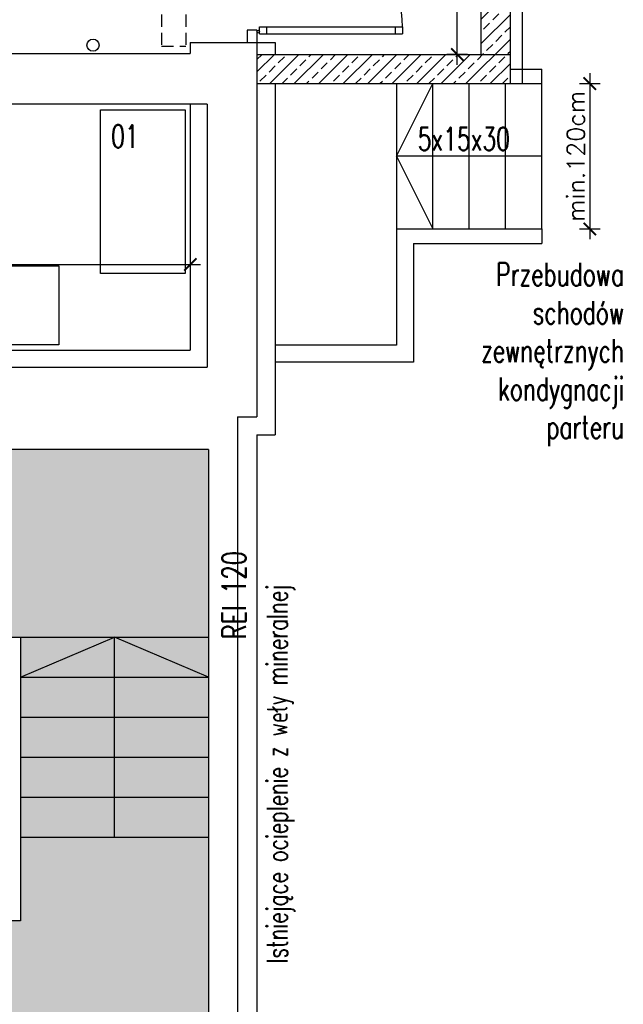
# Model space of a CAD drawing. Header units: millimetres. Extents: x 31969 to 285678, y -69766 to -5517.
# Tile 26 of 37: x 143400 to 143898, y -11145 to -10332. Entities that reach past the tile are written whole.
import ezdxf
from ezdxf.enums import TextEntityAlignment as Align
from ezdxf.lldxf.tags import DXFTag

# ---------------------------------------------------------------- set-up
doc = ezdxf.new("R2010")
doc.units = ezdxf.units.MM
doc.linetypes.add('HIDDEN', pattern=[0.375, 0.25, -0.125])
for name, color, linetype in [('a-izolacja 1', 3, 'Continuous'), ('a-opis 1', 3, 'Continuous'), ('a-opis 3', 15, 'Continuous'), ('a-opis technologii 2', 12, 'Continuous'), ('a-przekrój 1', 3, 'Continuous'), ('a-przekrój 2', 251, 'Continuous'), ('a-przerywana', 250, 'HIDDEN'), ('a-schody', 3, 'Continuous'), ('a-stolarka drzwiowa', 3, 'Continuous'), ('a-stolarka okienna', 3, 'Continuous'), ('a-szraf', 252, 'Continuous'), ('a-wymiary', 11, 'Continuous'), ('a-wyposażenie', 84, 'Continuous'), ('a-ściany istniejące murowane', 6, 'Continuous'), ('a-ściany nośne projektowane', 7, 'Continuous')]:
    doc.layers.add(name, color=color, linetype=linetype)
doc.styles.add('MAREK', font='simplex.shx')
doc.styles.add('RS01507', font='romans.shx', dxfattribs={"width": 0.7, "height": 0.15})
tags = doc.linetypes.add('DASHED', pattern=[0.75, 0.5, -0.25]).pattern_tags.tags
tags[6:7] = [DXFTag(74, 4), DXFTag(75, 0), DXFTag(340, '0'), DXFTag(46, 1.0), DXFTag(50, 0.0), DXFTag(44, 0.0), DXFTag(45, 0.0)]
tags[4:5] = [DXFTag(74, 4), DXFTag(75, 0), DXFTag(340, '0'), DXFTag(46, 1.0), DXFTag(50, 0.0), DXFTag(44, 0.0), DXFTag(45, 0.0)]
doc.dimstyles.new('MAREK', dxfattribs={"dimscale": 0.85, "dimtxt": 17, "dimasz": 12, "dimexe": 10, "dimexo": 0.625, "dimgap": 5, "dimtad": 1, "dimdec": 1, "dimdsep": 46, "dimtxsty": 'MAREK', "dimblk1": 'ARCHTICK', "dimblk2": 'ARCHTICK', "dimsah": 1, "dimcen": 2.5, "dimdle": 10, "dimadec": 0, "dimazin": 0, "dimtfac": 1, "dimtdec": 1, "dimtmove": 1, "dimatfit": 3, "dimldrblk": 'ARCHTICK', "dimfxl": 0, "dimtolj": 1, "dimtzin": 0, "dimarcsym": 0})

# ---------------------------------------------------------------- blocks, each defined once
blk = doc.blocks.new('_ARCHTICK')
at = {"color": 0, "linetype": 'ByBlock', "const_width": 0.15}
blk.add_lwpolyline([(-0.5, -0.5), (0.5, 0.5)], dxfattribs=at)
blk = doc.blocks.new('*D1421')
at = {"layer": 'a-wymiary', "color": 0, "lineweight": -2, "ltscale": 100}
for p, q in [((142921.07, -10528.52), (142921.07, -10542.86)), ((143541.07, -10525.86), (143541.07, -10542.86)), ((142912.57, -10534.36), (143549.57, -10534.36))]:
    blk.add_line(p, q, dxfattribs=at)
at = {"layer": 'DEFPOINTS', "color": 0}
for p in [(143541.07, -10514.89), (142921.07, -10527.99), (143541.07, -10534.36)]:
    blk.add_point(p, dxfattribs=at)
at = {"layer": 'a-wymiary', "color": 0, "linetype": 'ByBlock', "lineweight": -2, "xscale": 10.2, "yscale": 10.2, "zscale": 10.2, "rotation": 180}
blk.add_blockref('_ARCHTICK', (142921.07, -10534.36), dxfattribs=at)
at = {"layer": 'a-wymiary', "color": 0, "linetype": 'ByBlock', "lineweight": -2, "xscale": 10.2, "yscale": 10.2, "zscale": 10.2}
blk.add_blockref('_ARCHTICK', (143541.07, -10534.36), dxfattribs=at)
at = {"layer": 'a-wymiary', "color": 0, "ltscale": 100, "insert": (143231.07, -10522.88), "char_height": 14.45, "attachment_point": 5, "style": 'MAREK'}
blk.add_mtext('\\A1;620', dxfattribs=at)
blk = doc.blocks.new('*D1441')
at = {"layer": 'a-wymiary', "color": 0, "lineweight": -2, "ltscale": 100}
for p, q in [((143761.27, -10369.6), (143761.27, -10182.6)), ((143769.77, -10191.1), (143752.77, -10191.1)), ((143769.77, -10361.1), (143752.77, -10361.1))]:
    blk.add_line(p, q, dxfattribs=at)
at = {"layer": 'DEFPOINTS', "color": 0}
for p in [(143761.27, -10191.1), (143805.29, -10191.1), (143805.29, -10361.1)]:
    blk.add_point(p, dxfattribs=at)
at = {"layer": 'a-wymiary', "color": 0, "linetype": 'ByBlock', "lineweight": -2, "xscale": 10.2, "yscale": 10.2, "zscale": 10.2}
for p, rotation in [((143761.27, -10191.1), 90), ((143761.27, -10361.1), 270)]:
    blk.add_blockref('_ARCHTICK', p, dxfattribs=dict(at, rotation=rotation))
at = {"layer": 'a-wymiary', "color": 0, "ltscale": 100, "insert": (143749.79, -10254.96), "char_height": 14.45, "attachment_point": 5, "rotation": 90, "style": 'MAREK'}
blk.add_mtext('\\A1;170', dxfattribs=at)
blk = doc.blocks.new('*D1451')
at = {"layer": 'a-wymiary', "color": 0, "lineweight": -2, "ltscale": 100}
for p, q in [((143870.51, -10376.6), (143870.51, -10513.6)), ((143862.01, -10385.1), (143879.01, -10385.1)), ((143862.01, -10505.1), (143879.01, -10505.1))]:
    blk.add_line(p, q, dxfattribs=at)
at = {"layer": 'DEFPOINTS', "color": 0}
for p in [(143831.07, -10385.1), (143831.07, -10505.1), (143870.51, -10505.1)]:
    blk.add_point(p, dxfattribs=at)
at = {"layer": 'a-wymiary', "color": 0, "linetype": 'ByBlock', "lineweight": -2, "xscale": 10.2, "yscale": 10.2, "zscale": 10.2}
for p, rotation in [((143870.51, -10385.1), 90), ((143870.51, -10505.1), 270)]:
    blk.add_blockref('_ARCHTICK', p, dxfattribs=dict(at, rotation=rotation))
at = {"layer": 'a-wymiary', "color": 0, "ltscale": 100, "insert": (143859.04, -10445.1), "char_height": 14.45, "attachment_point": 5, "rotation": 90, "style": 'MAREK'}
blk.add_mtext('\\A1;min.120cm', dxfattribs=at)

msp = doc.modelspace()

# ---------------------------------------------------------------- hatches: boundary and pattern name
at = {"layer": 'a-przekrój 2', "ltscale": 0.1}
h = msp.add_hatch(dxfattribs=at)
h.set_pattern_fill('BRASS,_O', color=256, scale=2.25, angle=45)
h.set_pattern_definition([(45, (0, -5), (-10.1027881, 10.1027881), []), (45, (-5.051, 0.051), (-10.1027881, 10.1027881), [7.14375, -3.571875])])
h.paths.add_polyline_path([(143781.07, -10361.1), (143805.07, -10361.1), (143805.07, -9921.1), (143781.07, -9921.1)])
h.paths.add_polyline_path([(143805.07, -10385.1), (143805.07, -10361.1), (143596.07, -10361.1), (143596.07, -10385.1)])
at = {"layer": 'a-szraf', "ltscale": 30}
h = msp.add_hatch(dxfattribs=at)
h.set_pattern_fill('DOTS', color=256, scale=3)
h.set_pattern_definition([(0, (0, -3342.232), (2.38125, 4.7625), [0, -4.7625])])
h.paths.add_polyline_path([(143588.07, -11271.1), (143334.07, -11271.1), (143334.07, -11433.1), (143588.07, -11433.1)])
h.paths.add_polyline_path([(143536.07, -11231.1), (143386.07, -11231.1), (143386.07, -11271.1), (143536.07, -11271.1)])
h.paths.add_polyline_path([(143556.07, -10842.1), (143401.07, -10842.1), (143401.07, -11231.1), (143536.07, -11231.1), (143556.07, -11231.1)])
h.paths.add_polyline_path([(143377.07, -11056.1), (143259.07, -11056.1), (143259.07, -11076.1), (143377.07, -11076.1)])
h.paths.add_polyline_path([(143381.07, -10862.1), (143216.07, -10862.1), (143216.07, -11056.1), (143381.07, -11056.1)])
h.paths.add_polyline_path([(143196.07, -10842.1), (143041.07, -10842.1), (143041.07, -11076.1), (143196.07, -11076.1)])
h.paths.add_polyline_path([(143556.07, -10687.1), (143041.07, -10687.1), (143041.07, -10842.1), (143196.07, -10842.1), (143556.07, -10842.1)])
h.paths.add_polyline_path([(143208.07, -11076.1), (143208.07, -11111.1), (143196.07, -11111.1), (143196.07, -11076.1), (143041.07, -11076.1), (143041.07, -11231.1), (143401.07, -11231.1), (143401.07, -11076.1)])

# ---------------------------------------------------------------- linework, layer by layer
at = {"layer": 'a-izolacja 1'}
for p, q in [((143596.07, -10351.1), (143596.07, -10361.1)), ((143596.07, -10385.1), (143596.07, -10660.1)), ((143580.07, -10660.1), (143596.07, -10660.1)), ((143580.07, -10660.1), (143580.07, -11255.1))]:
    msp.add_line(p, q, dxfattribs=at)
at = {"layer": 'a-przekrój 1', "ltscale": 100}
msp.add_circle((143460.8, -10353.34), 5, dxfattribs=at)
at = {"layer": 'a-przerywana', "color": 3, "ltscale": 40}
for p, q in [((143517.29, -10208.1), (143517.29, -10354.1)), ((143537.29, -10208.1), (143537.29, -10354.1)), ((143517.29, -10354.1), (143537.29, -10354.1))]:
    msp.add_line(p, q, dxfattribs=at)
at = {"layer": 'a-schody', "ltscale": 300}
for p, q in [((143401.07, -10875.1), (143478.57, -10842.1)), ((143401.07, -10842.1), (143556.07, -10842.1)), ((143478.57, -11007.1), (143478.57, -10842.1)), ((143556.07, -10875.1), (143478.57, -10842.1)), ((143401.07, -10875.1), (143556.07, -10875.1)), ((143401.07, -10908.1), (143556.07, -10908.1)), ((143401.07, -10941.1), (143556.07, -10941.1)), ((143401.07, -10974.1), (143556.07, -10974.1)), ((143401.07, -11007.1), (143556.07, -11007.1))]:
    msp.add_line(p, q, dxfattribs=at)
at = {"layer": 'a-stolarka drzwiowa'}
for p, q in [((143598.07, -10344.1), (143598.07, -10338.1)), ((143598.07, -10338.1), (143716.03, -10338.1)), ((143604.07, -10344.1), (143604.07, -10338.1)), ((143710.03, -10338.1), (143710.03, -10344.1)), ((143716.03, -10338.1), (143716.03, -10344.1)), ((143588.07, -10341.1), (143588.07, -10351.1)), ((143596.07, -10341.1), (143588.07, -10341.1)), ((143596.07, -10341.1), (143596.07, -10351.1)), ((143598.07, -10344.1), (143716.03, -10344.1))]:
    msp.add_line(p, q, dxfattribs=at)
msp.add_circle((143597.07, -10342.1), 1, dxfattribs=at)
at = {"layer": 'a-stolarka drzwiowa', "linetype": 'DASHED', "lineweight": 25, "ltscale": 20}
msp.add_arc((143596.07, -10341.1), 120, 1.43254, 90, dxfattribs=at)
at = {"layer": 'a-stolarka okienna', "linetype": 'DASHED', "lineweight": 25, "ltscale": 40}
msp.add_line((143815.07, -10385.1), (143815.07, -9911.1), dxfattribs=at)
at = {"layer": 'a-stolarka okienna', "linetype": 'DASHED', "lineweight": 25, "ltscale": 20}
for p, q in [((143805.07, -10373.1), (143831.07, -10373.1)), ((143831.07, -10505.1), (143831.07, -10373.1)), ((143711.07, -10385.1), (143711.07, -10601.1)), ((143711.07, -10445.1), (143741.07, -10385.1)), ((143741.07, -10505.1), (143741.07, -10385.1)), ((143771.07, -10505.1), (143771.07, -10385.1)), ((143801.07, -10505.1), (143801.07, -10385.1)), ((143805.07, -10385.1), (143831.07, -10385.1)), ((143555.07, -10402.1), (143541.07, -10402.1)), ((143555.07, -10402.1), (143555.07, -10619.1)), ((143831.07, -10445.1), (143711.07, -10445.1)), ((143711.07, -10445.1), (143741.07, -10505.1)), ((143711.07, -10505.1), (143831.07, -10505.1)), ((143831.07, -10505.1), (143831.07, -10517.1)), ((143725.07, -10517.1), (143831.07, -10517.1)), ((143725.07, -10517.1), (143725.07, -10615.1)), ((143711.07, -10601.1), (143611.07, -10601.1)), ((142921.07, -10619.1), (143555.07, -10619.1)), ((143725.07, -10615.1), (143611.07, -10615.1))]:
    msp.add_line(p, q, dxfattribs=at)
at = {"layer": 'a-wyposażenie'}
for points in [[(143536.9, -10406.81), (143536.9, -10541.81), (143466.9, -10541.81), (143466.9, -10406.81)], [(143367.67, -10535.63), (143432.67, -10535.63), (143432.67, -10600.63), (143367.67, -10600.63)]]:
    msp.add_lwpolyline(points, close=True, dxfattribs=at)
at = {"layer": 'a-ściany istniejące murowane'}
for p, q in [((143541.07, -10351.1), (143541.07, -10360.1)), ((143541.07, -10351.1), (143611.07, -10351.1)), ((143541.07, -10351.1), (143611.07, -10351.1)), ((143611.07, -10351.1), (143611.07, -10361.1)), ((143246.07, -10360.1), (143541.07, -10360.1)), ((143611.07, -10385.1), (143611.07, -10675.1)), ((143541.07, -10402.1), (143266.07, -10402.1)), ((143541.07, -10402.1), (143541.07, -10605.1)), ((142921.07, -10605.1), (143541.07, -10605.1)), ((143596.07, -10675.1), (143611.07, -10675.1)), ((143596.07, -10675.1), (143596.07, -11271.1)), ((143596.07, -10675.1), (143596.07, -11271.1)), ((143556.07, -10687.1), (143041.07, -10687.1)), ((143556.07, -10687.1), (143556.07, -11231.1))]:
    msp.add_line(p, q, dxfattribs=at)
msp.add_lwpolyline([(143196.07, -10842.1), (143401.07, -10842.1), (143401.07, -11076.1), (143377.07, -11076.1)], dxfattribs=at)
at = {"layer": 'a-ściany nośne projektowane', "ltscale": 100}
for p, q in [((143781.07, -10361.1), (143781.07, -9921.1)), ((143805.07, -10385.1), (143805.07, -9921.1)), ((143596.07, -10361.1), (143805.07, -10361.1)), ((143596.07, -10361.1), (143596.07, -10385.1)), ((143596.07, -10385.1), (143805.07, -10385.1))]:
    msp.add_line(p, q, dxfattribs=at)

# ---------------------------------------------------------------- texts
at = {"layer": 'a-opis 1', "ltscale": 40, "style": 'RS01507', "width": 0.7}
msp.add_text('5x15x30', height=18.913, dxfattribs=at).set_placement((143728.67, -10430.74), align=Align.MIDDLE_LEFT)
msp.add_text('Istniejące ocieplenie z weły mineralnej', height=17.1027, rotation=90, dxfattribs=at).set_placement((143612.76, -11111.35), align=Align.MIDDLE_LEFT)
at = {"layer": 'a-opis 1', "ltscale": 40, "insert": (143898.89, -10684.41), "char_height": 18.9125, "attachment_point": 9, "style": 'RS01507'}
msp.add_mtext_dynamic_manual_height_columns('Przebudowa schodów zewnętrznych kondygnacji parteru ', width=191.6548, gutter_width=12.5, heights=[0], dxfattribs=at)
at = {"layer": 'a-opis 3', "ltscale": 40, "insert": (143586.95, -11120.48), "char_height": 19.613, "width": 649.6209, "attachment_point": 7, "rotation": 90, "style": 'RS01507'}
msp.add_mtext('{\\Fromans.shx;\\W6.85444;   }REI 120', dxfattribs=at)
at = {"layer": 'a-opis technologii 2', "ltscale": 40, "style": 'RS01507', "width": 0.7}
msp.add_text('01', height=18.813, dxfattribs=at).set_placement((143475.86, -10437.99))

# ---------------------------------------------------------------- dimensions: what is measured, and where the dimension line sits
at = {"layer": 'a-wymiary', "ltscale": 100}
dim = msp.add_linear_dim(base=(143761.27, -10191.1), p1=(143805.29, -10361.1), p2=(143805.29, -10191.1), angle=90, dimstyle='MAREK', dxfattribs=at)
dim.commit()
dim.dimension.update_dxf_attribs({"geometry": '*D1441', "text_midpoint": (143761.27, -10254.96), "dimtype": 160})
dim = msp.add_linear_dim(base=(143870.51, -10505.1), p1=(143831.07, -10385.1), p2=(143831.07, -10505.1), angle=90, text='min.120cm', dimstyle='MAREK', dxfattribs=at)
dim.commit()
dim.dimension.update_dxf_attribs({"geometry": '*D1451', "text_midpoint": (143870.51, -10445.1), "dimtype": 160})
dim = msp.add_linear_dim(base=(143541.07, -10534.36), p1=(142921.07, -10527.99), p2=(143541.07, -10514.89), dimstyle='MAREK', dxfattribs=at)
dim.commit()
dim.dimension.update_dxf_attribs({"geometry": '*D1421', "text_midpoint": (143231.07, -10522.88)})

doc.saveas('drawing.dxf')
